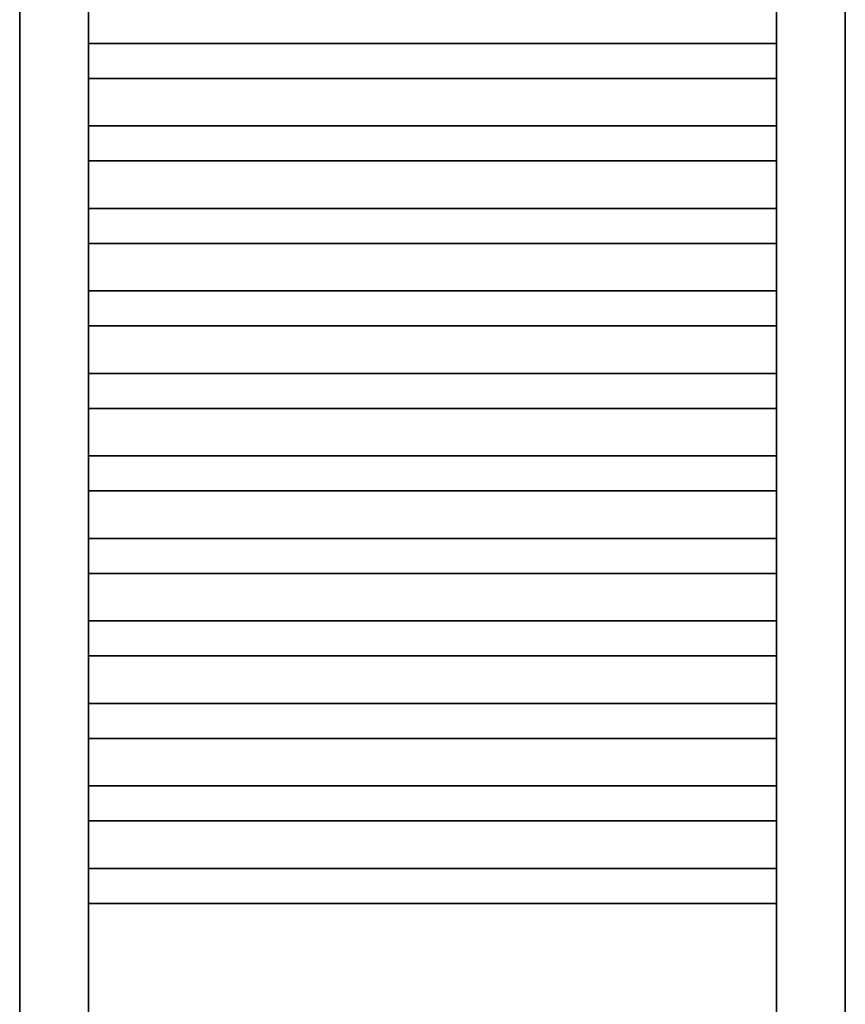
# Model space of a CAD drawing. Header units: millimetres. Extents: x 14365 to 105143, y -126377 to -22383.
# Tile 128 of 191: x 73136 to 73736, y -125661 to -124945. Entities that reach past the tile are written whole.
import ezdxf

# ---------------------------------------------------------------- set-up
doc = ezdxf.new("R2010")
doc.units = ezdxf.units.MM
doc.layers.add('UT_ZAŘÍZENÍ - OT', color=3, linetype='Continuous', lineweight=35)

msp = doc.modelspace()

# ---------------------------------------------------------------- linework, layer by layer
at = {"layer": 'UT_ZAŘÍZENÍ - OT', "linetype": 'Continuous'}
for p, q in [((73135.83, -124333.57), (73135.83, -126153.57)), ((73185.83, -126153.57), (73185.83, -124333.57)), ((73685.83, -124333.57), (73685.83, -126153.57)), ((73735.83, -126153.57), (73735.83, -124333.57)), ((73185.83, -124962.39), (73685.83, -124962.39)), ((73185.83, -124962.39), (73685.83, -124962.39)), ((73185.83, -124962.39), (73685.83, -124962.39)), ((73185.83, -124962.39), (73685.83, -124962.39)), ((73185.83, -124962.39), (73685.83, -124962.39)), ((73185.83, -124962.39), (73685.83, -124962.39)), ((73185.83, -124962.39), (73685.83, -124962.39)), ((73185.83, -124962.39), (73685.83, -124962.39)), ((73185.83, -124962.39), (73685.83, -124962.39)), ((73185.83, -124962.39), (73685.83, -124962.39)), ((73185.83, -124962.39), (73685.83, -124962.39)), ((73185.83, -124962.39), (73685.83, -124962.39)), ((73185.83, -124962.39), (73685.83, -124962.39)), ((73185.83, -124962.39), (73685.83, -124962.39)), ((73185.83, -124962.39), (73685.83, -124962.39)), ((73185.83, -124962.39), (73685.83, -124962.39)), ((73185.83, -124962.39), (73685.83, -124962.39)), ((73185.83, -124962.39), (73685.83, -124962.39)), ((73185.83, -124962.39), (73685.83, -124962.39)), ((73185.83, -124962.39), (73685.83, -124962.39)), ((73185.83, -124962.39), (73685.83, -124962.39)), ((73185.83, -124962.39), (73685.83, -124962.39)), ((73185.83, -124962.39), (73685.83, -124962.39)), ((73185.83, -124962.39), (73685.83, -124962.39)), ((73185.83, -124962.39), (73685.83, -124962.39)), ((73185.83, -124962.39), (73685.83, -124962.39)), ((73185.83, -124962.39), (73685.83, -124962.39)), ((73185.83, -124962.39), (73685.83, -124962.39)), ((73185.83, -124962.39), (73685.83, -124962.39)), ((73185.83, -124962.39), (73685.83, -124962.39)), ((73185.83, -124962.39), (73685.83, -124962.39)), ((73185.83, -124962.39), (73685.83, -124962.39)), ((73185.83, -124962.39), (73685.83, -124962.39)), ((73185.83, -124962.39), (73685.83, -124962.39)), ((73185.83, -124987.84), (73685.83, -124987.84)), ((73185.83, -124987.84), (73685.83, -124987.84)), ((73185.83, -124987.84), (73685.83, -124987.84)), ((73185.83, -124987.84), (73685.83, -124987.84)), ((73185.83, -124987.84), (73685.83, -124987.84)), ((73185.83, -124987.84), (73685.83, -124987.84)), ((73185.83, -124987.84), (73685.83, -124987.84)), ((73185.83, -124987.84), (73685.83, -124987.84)), ((73185.83, -124987.84), (73685.83, -124987.84)), ((73185.83, -124987.84), (73685.83, -124987.84)), ((73185.83, -124987.84), (73685.83, -124987.84)), ((73185.83, -124987.84), (73685.83, -124987.84)), ((73185.83, -124987.84), (73685.83, -124987.84)), ((73185.83, -124987.84), (73685.83, -124987.84)), ((73185.83, -124987.84), (73685.83, -124987.84)), ((73185.83, -124987.84), (73685.83, -124987.84)), ((73185.83, -124987.84), (73685.83, -124987.84)), ((73185.83, -124987.84), (73685.83, -124987.84)), ((73185.83, -124987.84), (73685.83, -124987.84)), ((73185.83, -124987.84), (73685.83, -124987.84)), ((73185.83, -124987.84), (73685.83, -124987.84)), ((73185.83, -124987.84), (73685.83, -124987.84)), ((73185.83, -124987.84), (73685.83, -124987.84)), ((73185.83, -124987.84), (73685.83, -124987.84)), ((73185.83, -124987.84), (73685.83, -124987.84)), ((73185.83, -124987.84), (73685.83, -124987.84)), ((73185.83, -124987.84), (73685.83, -124987.84)), ((73185.83, -124987.84), (73685.83, -124987.84)), ((73185.83, -124987.84), (73685.83, -124987.84)), ((73185.83, -124987.84), (73685.83, -124987.84)), ((73185.83, -124987.84), (73685.83, -124987.84)), ((73185.83, -124987.84), (73685.83, -124987.84)), ((73185.83, -124987.84), (73685.83, -124987.84)), ((73185.83, -124987.84), (73685.83, -124987.84)), ((73185.83, -125022.39), (73685.83, -125022.39)), ((73185.83, -125022.39), (73685.83, -125022.39)), ((73185.83, -125022.39), (73685.83, -125022.39)), ((73185.83, -125022.39), (73685.83, -125022.39)), ((73185.83, -125022.39), (73685.83, -125022.39)), ((73185.83, -125022.39), (73685.83, -125022.39)), ((73185.83, -125022.39), (73685.83, -125022.39)), ((73185.83, -125022.39), (73685.83, -125022.39)), ((73185.83, -125022.39), (73685.83, -125022.39)), ((73185.83, -125022.39), (73685.83, -125022.39)), ((73185.83, -125022.39), (73685.83, -125022.39)), ((73185.83, -125022.39), (73685.83, -125022.39)), ((73185.83, -125022.39), (73685.83, -125022.39)), ((73185.83, -125022.39), (73685.83, -125022.39)), ((73185.83, -125022.39), (73685.83, -125022.39)), ((73185.83, -125022.39), (73685.83, -125022.39)), ((73185.83, -125022.39), (73685.83, -125022.39)), ((73185.83, -125022.39), (73685.83, -125022.39)), ((73185.83, -125022.39), (73685.83, -125022.39)), ((73185.83, -125022.39), (73685.83, -125022.39)), ((73185.83, -125022.39), (73685.83, -125022.39)), ((73185.83, -125022.39), (73685.83, -125022.39)), ((73185.83, -125022.39), (73685.83, -125022.39)), ((73185.83, -125022.39), (73685.83, -125022.39)), ((73185.83, -125022.39), (73685.83, -125022.39)), ((73185.83, -125022.39), (73685.83, -125022.39)), ((73185.83, -125022.39), (73685.83, -125022.39)), ((73185.83, -125022.39), (73685.83, -125022.39)), ((73185.83, -125022.39), (73685.83, -125022.39)), ((73185.83, -125022.39), (73685.83, -125022.39)), ((73185.83, -125022.39), (73685.83, -125022.39)), ((73185.83, -125022.39), (73685.83, -125022.39)), ((73185.83, -125022.39), (73685.83, -125022.39)), ((73185.83, -125022.39), (73685.83, -125022.39)), ((73185.83, -125047.84), (73685.83, -125047.84)), ((73185.83, -125047.84), (73685.83, -125047.84)), ((73185.83, -125047.84), (73685.83, -125047.84)), ((73185.83, -125047.84), (73685.83, -125047.84)), ((73185.83, -125047.84), (73685.83, -125047.84)), ((73185.83, -125047.84), (73685.83, -125047.84)), ((73185.83, -125047.84), (73685.83, -125047.84)), ((73185.83, -125047.84), (73685.83, -125047.84)), ((73185.83, -125047.84), (73685.83, -125047.84)), ((73185.83, -125047.84), (73685.83, -125047.84)), ((73185.83, -125047.84), (73685.83, -125047.84)), ((73185.83, -125047.84), (73685.83, -125047.84)), ((73185.83, -125047.84), (73685.83, -125047.84)), ((73185.83, -125047.84), (73685.83, -125047.84)), ((73185.83, -125047.84), (73685.83, -125047.84)), ((73185.83, -125047.84), (73685.83, -125047.84)), ((73185.83, -125047.84), (73685.83, -125047.84)), ((73185.83, -125047.84), (73685.83, -125047.84)), ((73185.83, -125047.84), (73685.83, -125047.84)), ((73185.83, -125047.84), (73685.83, -125047.84)), ((73185.83, -125047.84), (73685.83, -125047.84)), ((73185.83, -125047.84), (73685.83, -125047.84)), ((73185.83, -125047.84), (73685.83, -125047.84)), ((73185.83, -125047.84), (73685.83, -125047.84)), ((73185.83, -125047.84), (73685.83, -125047.84)), ((73185.83, -125047.84), (73685.83, -125047.84)), ((73185.83, -125047.84), (73685.83, -125047.84)), ((73185.83, -125047.84), (73685.83, -125047.84)), ((73185.83, -125047.84), (73685.83, -125047.84)), ((73185.83, -125047.84), (73685.83, -125047.84)), ((73185.83, -125047.84), (73685.83, -125047.84)), ((73185.83, -125047.84), (73685.83, -125047.84)), ((73185.83, -125047.84), (73685.83, -125047.84)), ((73185.83, -125047.84), (73685.83, -125047.84)), ((73185.83, -125082.39), (73685.83, -125082.39)), ((73185.83, -125082.39), (73685.83, -125082.39)), ((73185.83, -125082.39), (73685.83, -125082.39)), ((73185.83, -125082.39), (73685.83, -125082.39)), ((73185.83, -125082.39), (73685.83, -125082.39)), ((73185.83, -125082.39), (73685.83, -125082.39)), ((73185.83, -125082.39), (73685.83, -125082.39)), ((73185.83, -125082.39), (73685.83, -125082.39)), ((73185.83, -125082.39), (73685.83, -125082.39)), ((73185.83, -125082.39), (73685.83, -125082.39)), ((73185.83, -125082.39), (73685.83, -125082.39)), ((73185.83, -125082.39), (73685.83, -125082.39)), ((73185.83, -125082.39), (73685.83, -125082.39)), ((73185.83, -125082.39), (73685.83, -125082.39)), ((73185.83, -125082.39), (73685.83, -125082.39)), ((73185.83, -125082.39), (73685.83, -125082.39)), ((73185.83, -125082.39), (73685.83, -125082.39)), ((73185.83, -125082.39), (73685.83, -125082.39)), ((73185.83, -125082.39), (73685.83, -125082.39)), ((73185.83, -125082.39), (73685.83, -125082.39)), ((73185.83, -125082.39), (73685.83, -125082.39)), ((73185.83, -125082.39), (73685.83, -125082.39)), ((73185.83, -125082.39), (73685.83, -125082.39)), ((73185.83, -125082.39), (73685.83, -125082.39)), ((73185.83, -125082.39), (73685.83, -125082.39)), ((73185.83, -125082.39), (73685.83, -125082.39)), ((73185.83, -125082.39), (73685.83, -125082.39)), ((73185.83, -125082.39), (73685.83, -125082.39)), ((73185.83, -125082.39), (73685.83, -125082.39)), ((73185.83, -125082.39), (73685.83, -125082.39)), ((73185.83, -125082.39), (73685.83, -125082.39)), ((73185.83, -125082.39), (73685.83, -125082.39)), ((73185.83, -125082.39), (73685.83, -125082.39)), ((73185.83, -125082.39), (73685.83, -125082.39)), ((73185.83, -125107.84), (73685.83, -125107.84)), ((73185.83, -125107.84), (73685.83, -125107.84)), ((73185.83, -125107.84), (73685.83, -125107.84)), ((73185.83, -125107.84), (73685.83, -125107.84)), ((73185.83, -125107.84), (73685.83, -125107.84)), ((73185.83, -125107.84), (73685.83, -125107.84)), ((73185.83, -125107.84), (73685.83, -125107.84)), ((73185.83, -125107.84), (73685.83, -125107.84)), ((73185.83, -125107.84), (73685.83, -125107.84)), ((73185.83, -125107.84), (73685.83, -125107.84)), ((73185.83, -125107.84), (73685.83, -125107.84)), ((73185.83, -125107.84), (73685.83, -125107.84)), ((73185.83, -125107.84), (73685.83, -125107.84)), ((73185.83, -125107.84), (73685.83, -125107.84)), ((73185.83, -125107.84), (73685.83, -125107.84)), ((73185.83, -125107.84), (73685.83, -125107.84)), ((73185.83, -125107.84), (73685.83, -125107.84)), ((73185.83, -125107.84), (73685.83, -125107.84)), ((73185.83, -125107.84), (73685.83, -125107.84)), ((73185.83, -125107.84), (73685.83, -125107.84)), ((73185.83, -125107.84), (73685.83, -125107.84)), ((73185.83, -125107.84), (73685.83, -125107.84)), ((73185.83, -125107.84), (73685.83, -125107.84)), ((73185.83, -125107.84), (73685.83, -125107.84)), ((73185.83, -125107.84), (73685.83, -125107.84)), ((73185.83, -125107.84), (73685.83, -125107.84)), ((73185.83, -125107.84), (73685.83, -125107.84)), ((73185.83, -125107.84), (73685.83, -125107.84)), ((73185.83, -125107.84), (73685.83, -125107.84)), ((73185.83, -125107.84), (73685.83, -125107.84)), ((73185.83, -125107.84), (73685.83, -125107.84)), ((73185.83, -125107.84), (73685.83, -125107.84)), ((73185.83, -125107.84), (73685.83, -125107.84)), ((73185.83, -125107.84), (73685.83, -125107.84)), ((73185.83, -125142.39), (73685.83, -125142.39)), ((73185.83, -125142.39), (73685.83, -125142.39)), ((73185.83, -125142.39), (73685.83, -125142.39)), ((73185.83, -125142.39), (73685.83, -125142.39)), ((73185.83, -125142.39), (73685.83, -125142.39)), ((73185.83, -125142.39), (73685.83, -125142.39)), ((73185.83, -125142.39), (73685.83, -125142.39)), ((73185.83, -125142.39), (73685.83, -125142.39)), ((73185.83, -125142.39), (73685.83, -125142.39)), ((73185.83, -125142.39), (73685.83, -125142.39)), ((73185.83, -125142.39), (73685.83, -125142.39)), ((73185.83, -125142.39), (73685.83, -125142.39)), ((73185.83, -125142.39), (73685.83, -125142.39)), ((73185.83, -125142.39), (73685.83, -125142.39)), ((73185.83, -125142.39), (73685.83, -125142.39)), ((73185.83, -125142.39), (73685.83, -125142.39)), ((73185.83, -125142.39), (73685.83, -125142.39)), ((73185.83, -125142.39), (73685.83, -125142.39)), ((73185.83, -125142.39), (73685.83, -125142.39)), ((73185.83, -125142.39), (73685.83, -125142.39)), ((73185.83, -125142.39), (73685.83, -125142.39)), ((73185.83, -125142.39), (73685.83, -125142.39)), ((73185.83, -125142.39), (73685.83, -125142.39)), ((73185.83, -125142.39), (73685.83, -125142.39)), ((73185.83, -125142.39), (73685.83, -125142.39)), ((73185.83, -125142.39), (73685.83, -125142.39)), ((73185.83, -125142.39), (73685.83, -125142.39)), ((73185.83, -125142.39), (73685.83, -125142.39)), ((73185.83, -125142.39), (73685.83, -125142.39)), ((73185.83, -125142.39), (73685.83, -125142.39)), ((73185.83, -125142.39), (73685.83, -125142.39)), ((73185.83, -125142.39), (73685.83, -125142.39)), ((73185.83, -125142.39), (73685.83, -125142.39)), ((73185.83, -125142.39), (73685.83, -125142.39)), ((73185.83, -125167.84), (73685.83, -125167.84)), ((73185.83, -125167.84), (73685.83, -125167.84)), ((73185.83, -125167.84), (73685.83, -125167.84)), ((73185.83, -125167.84), (73685.83, -125167.84)), ((73185.83, -125167.84), (73685.83, -125167.84)), ((73185.83, -125167.84), (73685.83, -125167.84)), ((73185.83, -125167.84), (73685.83, -125167.84)), ((73185.83, -125167.84), (73685.83, -125167.84)), ((73185.83, -125167.84), (73685.83, -125167.84)), ((73185.83, -125167.84), (73685.83, -125167.84)), ((73185.83, -125167.84), (73685.83, -125167.84)), ((73185.83, -125167.84), (73685.83, -125167.84)), ((73185.83, -125167.84), (73685.83, -125167.84)), ((73185.83, -125167.84), (73685.83, -125167.84)), ((73185.83, -125167.84), (73685.83, -125167.84)), ((73185.83, -125167.84), (73685.83, -125167.84)), ((73185.83, -125167.84), (73685.83, -125167.84)), ((73185.83, -125167.84), (73685.83, -125167.84)), ((73185.83, -125167.84), (73685.83, -125167.84)), ((73185.83, -125167.84), (73685.83, -125167.84)), ((73185.83, -125167.84), (73685.83, -125167.84)), ((73185.83, -125167.84), (73685.83, -125167.84)), ((73185.83, -125167.84), (73685.83, -125167.84)), ((73185.83, -125167.84), (73685.83, -125167.84)), ((73185.83, -125167.84), (73685.83, -125167.84)), ((73185.83, -125167.84), (73685.83, -125167.84)), ((73185.83, -125167.84), (73685.83, -125167.84)), ((73185.83, -125167.84), (73685.83, -125167.84)), ((73185.83, -125167.84), (73685.83, -125167.84)), ((73185.83, -125167.84), (73685.83, -125167.84)), ((73185.83, -125167.84), (73685.83, -125167.84)), ((73185.83, -125167.84), (73685.83, -125167.84)), ((73185.83, -125167.84), (73685.83, -125167.84)), ((73185.83, -125167.84), (73685.83, -125167.84)), ((73185.83, -125202.39), (73685.83, -125202.39)), ((73185.83, -125202.39), (73685.83, -125202.39)), ((73185.83, -125202.39), (73685.83, -125202.39)), ((73185.83, -125202.39), (73685.83, -125202.39)), ((73185.83, -125202.39), (73685.83, -125202.39)), ((73185.83, -125202.39), (73685.83, -125202.39)), ((73185.83, -125202.39), (73685.83, -125202.39)), ((73185.83, -125202.39), (73685.83, -125202.39)), ((73185.83, -125202.39), (73685.83, -125202.39)), ((73185.83, -125202.39), (73685.83, -125202.39)), ((73185.83, -125202.39), (73685.83, -125202.39)), ((73185.83, -125202.39), (73685.83, -125202.39)), ((73185.83, -125202.39), (73685.83, -125202.39)), ((73185.83, -125202.39), (73685.83, -125202.39)), ((73185.83, -125202.39), (73685.83, -125202.39)), ((73185.83, -125202.39), (73685.83, -125202.39)), ((73185.83, -125202.39), (73685.83, -125202.39)), ((73185.83, -125202.39), (73685.83, -125202.39)), ((73185.83, -125202.39), (73685.83, -125202.39)), ((73185.83, -125202.39), (73685.83, -125202.39)), ((73185.83, -125202.39), (73685.83, -125202.39)), ((73185.83, -125202.39), (73685.83, -125202.39)), ((73185.83, -125202.39), (73685.83, -125202.39)), ((73185.83, -125202.39), (73685.83, -125202.39)), ((73185.83, -125202.39), (73685.83, -125202.39)), ((73185.83, -125202.39), (73685.83, -125202.39)), ((73185.83, -125202.39), (73685.83, -125202.39)), ((73185.83, -125202.39), (73685.83, -125202.39)), ((73185.83, -125202.39), (73685.83, -125202.39)), ((73185.83, -125202.39), (73685.83, -125202.39)), ((73185.83, -125202.39), (73685.83, -125202.39)), ((73185.83, -125202.39), (73685.83, -125202.39)), ((73185.83, -125202.39), (73685.83, -125202.39)), ((73185.83, -125202.39), (73685.83, -125202.39)), ((73185.83, -125227.84), (73685.83, -125227.84)), ((73185.83, -125227.84), (73685.83, -125227.84)), ((73185.83, -125227.84), (73685.83, -125227.84)), ((73185.83, -125227.84), (73685.83, -125227.84)), ((73185.83, -125227.84), (73685.83, -125227.84)), ((73185.83, -125227.84), (73685.83, -125227.84)), ((73185.83, -125227.84), (73685.83, -125227.84)), ((73185.83, -125227.84), (73685.83, -125227.84)), ((73185.83, -125227.84), (73685.83, -125227.84)), ((73185.83, -125227.84), (73685.83, -125227.84)), ((73185.83, -125227.84), (73685.83, -125227.84)), ((73185.83, -125227.84), (73685.83, -125227.84)), ((73185.83, -125227.84), (73685.83, -125227.84)), ((73185.83, -125227.84), (73685.83, -125227.84)), ((73185.83, -125227.84), (73685.83, -125227.84)), ((73185.83, -125227.84), (73685.83, -125227.84)), ((73185.83, -125227.84), (73685.83, -125227.84)), ((73185.83, -125227.84), (73685.83, -125227.84)), ((73185.83, -125227.84), (73685.83, -125227.84)), ((73185.83, -125227.84), (73685.83, -125227.84)), ((73185.83, -125227.84), (73685.83, -125227.84)), ((73185.83, -125227.84), (73685.83, -125227.84)), ((73185.83, -125227.84), (73685.83, -125227.84)), ((73185.83, -125227.84), (73685.83, -125227.84)), ((73185.83, -125227.84), (73685.83, -125227.84)), ((73185.83, -125227.84), (73685.83, -125227.84)), ((73185.83, -125227.84), (73685.83, -125227.84)), ((73185.83, -125227.84), (73685.83, -125227.84)), ((73185.83, -125227.84), (73685.83, -125227.84)), ((73185.83, -125227.84), (73685.83, -125227.84)), ((73185.83, -125227.84), (73685.83, -125227.84)), ((73185.83, -125227.84), (73685.83, -125227.84)), ((73185.83, -125227.84), (73685.83, -125227.84)), ((73185.83, -125227.84), (73685.83, -125227.84)), ((73185.83, -125262.39), (73685.83, -125262.39)), ((73185.83, -125262.39), (73685.83, -125262.39)), ((73185.83, -125262.39), (73685.83, -125262.39)), ((73185.83, -125262.39), (73685.83, -125262.39)), ((73185.83, -125262.39), (73685.83, -125262.39)), ((73185.83, -125262.39), (73685.83, -125262.39)), ((73185.83, -125262.39), (73685.83, -125262.39)), ((73185.83, -125262.39), (73685.83, -125262.39)), ((73185.83, -125262.39), (73685.83, -125262.39)), ((73185.83, -125262.39), (73685.83, -125262.39)), ((73185.83, -125262.39), (73685.83, -125262.39)), ((73185.83, -125262.39), (73685.83, -125262.39)), ((73185.83, -125262.39), (73685.83, -125262.39)), ((73185.83, -125262.39), (73685.83, -125262.39)), ((73185.83, -125262.39), (73685.83, -125262.39)), ((73185.83, -125262.39), (73685.83, -125262.39)), ((73185.83, -125262.39), (73685.83, -125262.39)), ((73185.83, -125262.39), (73685.83, -125262.39)), ((73185.83, -125262.39), (73685.83, -125262.39)), ((73185.83, -125262.39), (73685.83, -125262.39)), ((73185.83, -125262.39), (73685.83, -125262.39)), ((73185.83, -125262.39), (73685.83, -125262.39)), ((73185.83, -125262.39), (73685.83, -125262.39)), ((73185.83, -125262.39), (73685.83, -125262.39)), ((73185.83, -125262.39), (73685.83, -125262.39)), ((73185.83, -125262.39), (73685.83, -125262.39)), ((73185.83, -125262.39), (73685.83, -125262.39)), ((73185.83, -125262.39), (73685.83, -125262.39)), ((73185.83, -125262.39), (73685.83, -125262.39)), ((73185.83, -125262.39), (73685.83, -125262.39)), ((73185.83, -125262.39), (73685.83, -125262.39)), ((73185.83, -125262.39), (73685.83, -125262.39)), ((73185.83, -125262.39), (73685.83, -125262.39)), ((73185.83, -125262.39), (73685.83, -125262.39)), ((73185.83, -125287.84), (73685.83, -125287.84)), ((73185.83, -125287.84), (73685.83, -125287.84)), ((73185.83, -125287.84), (73685.83, -125287.84)), ((73185.83, -125287.84), (73685.83, -125287.84)), ((73185.83, -125287.84), (73685.83, -125287.84)), ((73185.83, -125287.84), (73685.83, -125287.84)), ((73185.83, -125287.84), (73685.83, -125287.84)), ((73185.83, -125287.84), (73685.83, -125287.84)), ((73185.83, -125287.84), (73685.83, -125287.84)), ((73185.83, -125287.84), (73685.83, -125287.84)), ((73185.83, -125287.84), (73685.83, -125287.84)), ((73185.83, -125287.84), (73685.83, -125287.84)), ((73185.83, -125287.84), (73685.83, -125287.84)), ((73185.83, -125287.84), (73685.83, -125287.84)), ((73185.83, -125287.84), (73685.83, -125287.84)), ((73185.83, -125287.84), (73685.83, -125287.84)), ((73185.83, -125287.84), (73685.83, -125287.84)), ((73185.83, -125287.84), (73685.83, -125287.84)), ((73185.83, -125287.84), (73685.83, -125287.84)), ((73185.83, -125287.84), (73685.83, -125287.84)), ((73185.83, -125287.84), (73685.83, -125287.84)), ((73185.83, -125287.84), (73685.83, -125287.84)), ((73185.83, -125287.84), (73685.83, -125287.84)), ((73185.83, -125287.84), (73685.83, -125287.84)), ((73185.83, -125287.84), (73685.83, -125287.84)), ((73185.83, -125287.84), (73685.83, -125287.84)), ((73185.83, -125287.84), (73685.83, -125287.84)), ((73185.83, -125287.84), (73685.83, -125287.84)), ((73185.83, -125287.84), (73685.83, -125287.84)), ((73185.83, -125287.84), (73685.83, -125287.84)), ((73185.83, -125287.84), (73685.83, -125287.84)), ((73185.83, -125287.84), (73685.83, -125287.84)), ((73185.83, -125287.84), (73685.83, -125287.84)), ((73185.83, -125287.84), (73685.83, -125287.84)), ((73185.83, -125322.39), (73685.83, -125322.39)), ((73185.83, -125322.39), (73685.83, -125322.39)), ((73185.83, -125322.39), (73685.83, -125322.39)), ((73185.83, -125322.39), (73685.83, -125322.39)), ((73185.83, -125322.39), (73685.83, -125322.39)), ((73185.83, -125322.39), (73685.83, -125322.39)), ((73185.83, -125322.39), (73685.83, -125322.39)), ((73185.83, -125322.39), (73685.83, -125322.39)), ((73185.83, -125322.39), (73685.83, -125322.39)), ((73185.83, -125322.39), (73685.83, -125322.39)), ((73185.83, -125322.39), (73685.83, -125322.39)), ((73185.83, -125322.39), (73685.83, -125322.39)), ((73185.83, -125322.39), (73685.83, -125322.39)), ((73185.83, -125322.39), (73685.83, -125322.39)), ((73185.83, -125322.39), (73685.83, -125322.39)), ((73185.83, -125322.39), (73685.83, -125322.39)), ((73185.83, -125322.39), (73685.83, -125322.39)), ((73185.83, -125322.39), (73685.83, -125322.39)), ((73185.83, -125322.39), (73685.83, -125322.39)), ((73185.83, -125322.39), (73685.83, -125322.39)), ((73185.83, -125322.39), (73685.83, -125322.39)), ((73185.83, -125322.39), (73685.83, -125322.39)), ((73185.83, -125322.39), (73685.83, -125322.39)), ((73185.83, -125322.39), (73685.83, -125322.39)), ((73185.83, -125322.39), (73685.83, -125322.39)), ((73185.83, -125322.39), (73685.83, -125322.39)), ((73185.83, -125322.39), (73685.83, -125322.39)), ((73185.83, -125322.39), (73685.83, -125322.39)), ((73185.83, -125322.39), (73685.83, -125322.39)), ((73185.83, -125322.39), (73685.83, -125322.39)), ((73185.83, -125322.39), (73685.83, -125322.39)), ((73185.83, -125322.39), (73685.83, -125322.39)), ((73185.83, -125322.39), (73685.83, -125322.39)), ((73185.83, -125322.39), (73685.83, -125322.39)), ((73185.83, -125347.84), (73685.83, -125347.84)), ((73185.83, -125347.84), (73685.83, -125347.84)), ((73185.83, -125347.84), (73685.83, -125347.84)), ((73185.83, -125347.84), (73685.83, -125347.84)), ((73185.83, -125347.84), (73685.83, -125347.84)), ((73185.83, -125347.84), (73685.83, -125347.84)), ((73185.83, -125347.84), (73685.83, -125347.84)), ((73185.83, -125347.84), (73685.83, -125347.84)), ((73185.83, -125347.84), (73685.83, -125347.84)), ((73185.83, -125347.84), (73685.83, -125347.84)), ((73185.83, -125347.84), (73685.83, -125347.84)), ((73185.83, -125347.84), (73685.83, -125347.84)), ((73185.83, -125347.84), (73685.83, -125347.84)), ((73185.83, -125347.84), (73685.83, -125347.84)), ((73185.83, -125347.84), (73685.83, -125347.84)), ((73185.83, -125347.84), (73685.83, -125347.84)), ((73185.83, -125347.84), (73685.83, -125347.84)), ((73185.83, -125347.84), (73685.83, -125347.84)), ((73185.83, -125347.84), (73685.83, -125347.84)), ((73185.83, -125347.84), (73685.83, -125347.84)), ((73185.83, -125347.84), (73685.83, -125347.84)), ((73185.83, -125347.84), (73685.83, -125347.84)), ((73185.83, -125347.84), (73685.83, -125347.84)), ((73185.83, -125347.84), (73685.83, -125347.84)), ((73185.83, -125347.84), (73685.83, -125347.84)), ((73185.83, -125347.84), (73685.83, -125347.84)), ((73185.83, -125347.84), (73685.83, -125347.84)), ((73185.83, -125347.84), (73685.83, -125347.84)), ((73185.83, -125347.84), (73685.83, -125347.84)), ((73185.83, -125347.84), (73685.83, -125347.84)), ((73185.83, -125347.84), (73685.83, -125347.84)), ((73185.83, -125347.84), (73685.83, -125347.84)), ((73185.83, -125347.84), (73685.83, -125347.84)), ((73185.83, -125347.84), (73685.83, -125347.84)), ((73185.83, -125382.39), (73685.83, -125382.39)), ((73185.83, -125382.39), (73685.83, -125382.39)), ((73185.83, -125382.39), (73685.83, -125382.39)), ((73185.83, -125382.39), (73685.83, -125382.39)), ((73185.83, -125382.39), (73685.83, -125382.39)), ((73185.83, -125382.39), (73685.83, -125382.39)), ((73185.83, -125382.39), (73685.83, -125382.39)), ((73185.83, -125382.39), (73685.83, -125382.39)), ((73185.83, -125382.39), (73685.83, -125382.39)), ((73185.83, -125382.39), (73685.83, -125382.39)), ((73185.83, -125382.39), (73685.83, -125382.39)), ((73185.83, -125382.39), (73685.83, -125382.39)), ((73185.83, -125382.39), (73685.83, -125382.39)), ((73185.83, -125382.39), (73685.83, -125382.39)), ((73185.83, -125382.39), (73685.83, -125382.39)), ((73185.83, -125382.39), (73685.83, -125382.39)), ((73185.83, -125382.39), (73685.83, -125382.39)), ((73185.83, -125382.39), (73685.83, -125382.39)), ((73185.83, -125382.39), (73685.83, -125382.39)), ((73185.83, -125382.39), (73685.83, -125382.39)), ((73185.83, -125382.39), (73685.83, -125382.39)), ((73185.83, -125382.39), (73685.83, -125382.39)), ((73185.83, -125382.39), (73685.83, -125382.39)), ((73185.83, -125382.39), (73685.83, -125382.39)), ((73185.83, -125382.39), (73685.83, -125382.39)), ((73185.83, -125382.39), (73685.83, -125382.39)), ((73185.83, -125382.39), (73685.83, -125382.39)), ((73185.83, -125382.39), (73685.83, -125382.39)), ((73185.83, -125382.39), (73685.83, -125382.39)), ((73185.83, -125382.39), (73685.83, -125382.39)), ((73185.83, -125382.39), (73685.83, -125382.39)), ((73185.83, -125382.39), (73685.83, -125382.39)), ((73185.83, -125382.39), (73685.83, -125382.39)), ((73185.83, -125382.39), (73685.83, -125382.39)), ((73185.83, -125407.84), (73685.83, -125407.84)), ((73185.83, -125407.84), (73685.83, -125407.84)), ((73185.83, -125407.84), (73685.83, -125407.84)), ((73185.83, -125407.84), (73685.83, -125407.84)), ((73185.83, -125407.84), (73685.83, -125407.84)), ((73185.83, -125407.84), (73685.83, -125407.84)), ((73185.83, -125407.84), (73685.83, -125407.84)), ((73185.83, -125407.84), (73685.83, -125407.84)), ((73185.83, -125407.84), (73685.83, -125407.84)), ((73185.83, -125407.84), (73685.83, -125407.84)), ((73185.83, -125407.84), (73685.83, -125407.84)), ((73185.83, -125407.84), (73685.83, -125407.84)), ((73185.83, -125407.84), (73685.83, -125407.84)), ((73185.83, -125407.84), (73685.83, -125407.84)), ((73185.83, -125407.84), (73685.83, -125407.84)), ((73185.83, -125407.84), (73685.83, -125407.84)), ((73185.83, -125407.84), (73685.83, -125407.84)), ((73185.83, -125407.84), (73685.83, -125407.84)), ((73185.83, -125407.84), (73685.83, -125407.84)), ((73185.83, -125407.84), (73685.83, -125407.84)), ((73185.83, -125407.84), (73685.83, -125407.84)), ((73185.83, -125407.84), (73685.83, -125407.84)), ((73185.83, -125407.84), (73685.83, -125407.84)), ((73185.83, -125407.84), (73685.83, -125407.84)), ((73185.83, -125407.84), (73685.83, -125407.84)), ((73185.83, -125407.84), (73685.83, -125407.84)), ((73185.83, -125407.84), (73685.83, -125407.84)), ((73185.83, -125407.84), (73685.83, -125407.84)), ((73185.83, -125407.84), (73685.83, -125407.84)), ((73185.83, -125407.84), (73685.83, -125407.84)), ((73185.83, -125407.84), (73685.83, -125407.84)), ((73185.83, -125407.84), (73685.83, -125407.84)), ((73185.83, -125407.84), (73685.83, -125407.84)), ((73185.83, -125407.84), (73685.83, -125407.84)), ((73185.83, -125442.39), (73685.83, -125442.39)), ((73185.83, -125442.39), (73685.83, -125442.39)), ((73185.83, -125442.39), (73685.83, -125442.39)), ((73185.83, -125442.39), (73685.83, -125442.39)), ((73185.83, -125442.39), (73685.83, -125442.39)), ((73185.83, -125442.39), (73685.83, -125442.39)), ((73185.83, -125442.39), (73685.83, -125442.39)), ((73185.83, -125442.39), (73685.83, -125442.39)), ((73185.83, -125442.39), (73685.83, -125442.39)), ((73185.83, -125442.39), (73685.83, -125442.39)), ((73185.83, -125442.39), (73685.83, -125442.39)), ((73185.83, -125442.39), (73685.83, -125442.39)), ((73185.83, -125442.39), (73685.83, -125442.39)), ((73185.83, -125442.39), (73685.83, -125442.39)), ((73185.83, -125442.39), (73685.83, -125442.39)), ((73185.83, -125442.39), (73685.83, -125442.39)), ((73185.83, -125442.39), (73685.83, -125442.39)), ((73185.83, -125442.39), (73685.83, -125442.39)), ((73185.83, -125442.39), (73685.83, -125442.39)), ((73185.83, -125442.39), (73685.83, -125442.39)), ((73185.83, -125442.39), (73685.83, -125442.39)), ((73185.83, -125442.39), (73685.83, -125442.39)), ((73185.83, -125442.39), (73685.83, -125442.39)), ((73185.83, -125442.39), (73685.83, -125442.39)), ((73185.83, -125442.39), (73685.83, -125442.39)), ((73185.83, -125442.39), (73685.83, -125442.39)), ((73185.83, -125442.39), (73685.83, -125442.39)), ((73185.83, -125442.39), (73685.83, -125442.39)), ((73185.83, -125442.39), (73685.83, -125442.39)), ((73185.83, -125442.39), (73685.83, -125442.39)), ((73185.83, -125442.39), (73685.83, -125442.39)), ((73185.83, -125442.39), (73685.83, -125442.39)), ((73185.83, -125442.39), (73685.83, -125442.39)), ((73185.83, -125442.39), (73685.83, -125442.39)), ((73185.83, -125467.84), (73685.83, -125467.84)), ((73185.83, -125467.84), (73685.83, -125467.84)), ((73185.83, -125467.84), (73685.83, -125467.84)), ((73185.83, -125467.84), (73685.83, -125467.84)), ((73185.83, -125467.84), (73685.83, -125467.84)), ((73185.83, -125467.84), (73685.83, -125467.84)), ((73185.83, -125467.84), (73685.83, -125467.84)), ((73185.83, -125467.84), (73685.83, -125467.84)), ((73185.83, -125467.84), (73685.83, -125467.84)), ((73185.83, -125467.84), (73685.83, -125467.84)), ((73185.83, -125467.84), (73685.83, -125467.84)), ((73185.83, -125467.84), (73685.83, -125467.84)), ((73185.83, -125467.84), (73685.83, -125467.84)), ((73185.83, -125467.84), (73685.83, -125467.84)), ((73185.83, -125467.84), (73685.83, -125467.84)), ((73185.83, -125467.84), (73685.83, -125467.84)), ((73185.83, -125467.84), (73685.83, -125467.84)), ((73185.83, -125467.84), (73685.83, -125467.84)), ((73185.83, -125467.84), (73685.83, -125467.84)), ((73185.83, -125467.84), (73685.83, -125467.84)), ((73185.83, -125467.84), (73685.83, -125467.84)), ((73185.83, -125467.84), (73685.83, -125467.84)), ((73185.83, -125467.84), (73685.83, -125467.84)), ((73185.83, -125467.84), (73685.83, -125467.84)), ((73185.83, -125467.84), (73685.83, -125467.84)), ((73185.83, -125467.84), (73685.83, -125467.84)), ((73185.83, -125467.84), (73685.83, -125467.84)), ((73185.83, -125467.84), (73685.83, -125467.84)), ((73185.83, -125467.84), (73685.83, -125467.84)), ((73185.83, -125467.84), (73685.83, -125467.84)), ((73185.83, -125467.84), (73685.83, -125467.84)), ((73185.83, -125467.84), (73685.83, -125467.84)), ((73185.83, -125467.84), (73685.83, -125467.84)), ((73185.83, -125467.84), (73685.83, -125467.84)), ((73185.83, -125502.39), (73685.83, -125502.39)), ((73185.83, -125502.39), (73685.83, -125502.39)), ((73185.83, -125502.39), (73685.83, -125502.39)), ((73185.83, -125502.39), (73685.83, -125502.39)), ((73185.83, -125502.39), (73685.83, -125502.39)), ((73185.83, -125502.39), (73685.83, -125502.39)), ((73185.83, -125502.39), (73685.83, -125502.39)), ((73185.83, -125502.39), (73685.83, -125502.39)), ((73185.83, -125502.39), (73685.83, -125502.39)), ((73185.83, -125502.39), (73685.83, -125502.39)), ((73185.83, -125502.39), (73685.83, -125502.39)), ((73185.83, -125502.39), (73685.83, -125502.39)), ((73185.83, -125502.39), (73685.83, -125502.39)), ((73185.83, -125502.39), (73685.83, -125502.39)), ((73185.83, -125502.39), (73685.83, -125502.39)), ((73185.83, -125502.39), (73685.83, -125502.39)), ((73185.83, -125502.39), (73685.83, -125502.39)), ((73185.83, -125502.39), (73685.83, -125502.39)), ((73185.83, -125502.39), (73685.83, -125502.39)), ((73185.83, -125502.39), (73685.83, -125502.39)), ((73185.83, -125502.39), (73685.83, -125502.39)), ((73185.83, -125502.39), (73685.83, -125502.39)), ((73185.83, -125502.39), (73685.83, -125502.39)), ((73185.83, -125502.39), (73685.83, -125502.39)), ((73185.83, -125502.39), (73685.83, -125502.39)), ((73185.83, -125502.39), (73685.83, -125502.39)), ((73185.83, -125502.39), (73685.83, -125502.39)), ((73185.83, -125502.39), (73685.83, -125502.39)), ((73185.83, -125502.39), (73685.83, -125502.39)), ((73185.83, -125502.39), (73685.83, -125502.39)), ((73185.83, -125502.39), (73685.83, -125502.39)), ((73185.83, -125502.39), (73685.83, -125502.39)), ((73185.83, -125502.39), (73685.83, -125502.39)), ((73185.83, -125502.39), (73685.83, -125502.39)), ((73185.83, -125527.84), (73685.83, -125527.84)), ((73185.83, -125527.84), (73685.83, -125527.84)), ((73185.83, -125527.84), (73685.83, -125527.84)), ((73185.83, -125527.84), (73685.83, -125527.84)), ((73185.83, -125527.84), (73685.83, -125527.84)), ((73185.83, -125527.84), (73685.83, -125527.84)), ((73185.83, -125527.84), (73685.83, -125527.84)), ((73185.83, -125527.84), (73685.83, -125527.84)), ((73185.83, -125527.84), (73685.83, -125527.84)), ((73185.83, -125527.84), (73685.83, -125527.84)), ((73185.83, -125527.84), (73685.83, -125527.84)), ((73185.83, -125527.84), (73685.83, -125527.84)), ((73185.83, -125527.84), (73685.83, -125527.84)), ((73185.83, -125527.84), (73685.83, -125527.84)), ((73185.83, -125527.84), (73685.83, -125527.84)), ((73185.83, -125527.84), (73685.83, -125527.84)), ((73185.83, -125527.84), (73685.83, -125527.84)), ((73185.83, -125527.84), (73685.83, -125527.84)), ((73185.83, -125527.84), (73685.83, -125527.84)), ((73185.83, -125527.84), (73685.83, -125527.84)), ((73185.83, -125527.84), (73685.83, -125527.84)), ((73185.83, -125527.84), (73685.83, -125527.84)), ((73185.83, -125527.84), (73685.83, -125527.84)), ((73185.83, -125527.84), (73685.83, -125527.84)), ((73185.83, -125527.84), (73685.83, -125527.84)), ((73185.83, -125527.84), (73685.83, -125527.84)), ((73185.83, -125527.84), (73685.83, -125527.84)), ((73185.83, -125527.84), (73685.83, -125527.84)), ((73185.83, -125527.84), (73685.83, -125527.84)), ((73185.83, -125527.84), (73685.83, -125527.84)), ((73185.83, -125527.84), (73685.83, -125527.84)), ((73185.83, -125527.84), (73685.83, -125527.84)), ((73185.83, -125527.84), (73685.83, -125527.84)), ((73185.83, -125527.84), (73685.83, -125527.84)), ((73185.83, -125562.39), (73685.83, -125562.39)), ((73185.83, -125562.39), (73685.83, -125562.39)), ((73185.83, -125562.39), (73685.83, -125562.39)), ((73185.83, -125562.39), (73685.83, -125562.39)), ((73185.83, -125562.39), (73685.83, -125562.39)), ((73185.83, -125562.39), (73685.83, -125562.39)), ((73185.83, -125562.39), (73685.83, -125562.39)), ((73185.83, -125562.39), (73685.83, -125562.39)), ((73185.83, -125562.39), (73685.83, -125562.39)), ((73185.83, -125562.39), (73685.83, -125562.39)), ((73185.83, -125562.39), (73685.83, -125562.39)), ((73185.83, -125562.39), (73685.83, -125562.39)), ((73185.83, -125562.39), (73685.83, -125562.39)), ((73185.83, -125562.39), (73685.83, -125562.39)), ((73185.83, -125562.39), (73685.83, -125562.39)), ((73185.83, -125562.39), (73685.83, -125562.39)), ((73185.83, -125562.39), (73685.83, -125562.39)), ((73185.83, -125562.39), (73685.83, -125562.39)), ((73185.83, -125562.39), (73685.83, -125562.39)), ((73185.83, -125562.39), (73685.83, -125562.39)), ((73185.83, -125562.39), (73685.83, -125562.39)), ((73185.83, -125562.39), (73685.83, -125562.39)), ((73185.83, -125562.39), (73685.83, -125562.39)), ((73185.83, -125562.39), (73685.83, -125562.39)), ((73185.83, -125562.39), (73685.83, -125562.39)), ((73185.83, -125562.39), (73685.83, -125562.39)), ((73185.83, -125562.39), (73685.83, -125562.39)), ((73185.83, -125562.39), (73685.83, -125562.39)), ((73185.83, -125562.39), (73685.83, -125562.39)), ((73185.83, -125562.39), (73685.83, -125562.39)), ((73185.83, -125562.39), (73685.83, -125562.39)), ((73185.83, -125562.39), (73685.83, -125562.39)), ((73185.83, -125562.39), (73685.83, -125562.39)), ((73185.83, -125562.39), (73685.83, -125562.39)), ((73185.83, -125587.84), (73685.83, -125587.84)), ((73185.83, -125587.84), (73685.83, -125587.84)), ((73185.83, -125587.84), (73685.83, -125587.84)), ((73185.83, -125587.84), (73685.83, -125587.84)), ((73185.83, -125587.84), (73685.83, -125587.84)), ((73185.83, -125587.84), (73685.83, -125587.84)), ((73185.83, -125587.84), (73685.83, -125587.84)), ((73185.83, -125587.84), (73685.83, -125587.84)), ((73185.83, -125587.84), (73685.83, -125587.84)), ((73185.83, -125587.84), (73685.83, -125587.84)), ((73185.83, -125587.84), (73685.83, -125587.84)), ((73185.83, -125587.84), (73685.83, -125587.84)), ((73185.83, -125587.84), (73685.83, -125587.84)), ((73185.83, -125587.84), (73685.83, -125587.84)), ((73185.83, -125587.84), (73685.83, -125587.84)), ((73185.83, -125587.84), (73685.83, -125587.84)), ((73185.83, -125587.84), (73685.83, -125587.84)), ((73185.83, -125587.84), (73685.83, -125587.84)), ((73185.83, -125587.84), (73685.83, -125587.84)), ((73185.83, -125587.84), (73685.83, -125587.84)), ((73185.83, -125587.84), (73685.83, -125587.84)), ((73185.83, -125587.84), (73685.83, -125587.84)), ((73185.83, -125587.84), (73685.83, -125587.84)), ((73185.83, -125587.84), (73685.83, -125587.84)), ((73185.83, -125587.84), (73685.83, -125587.84)), ((73185.83, -125587.84), (73685.83, -125587.84)), ((73185.83, -125587.84), (73685.83, -125587.84)), ((73185.83, -125587.84), (73685.83, -125587.84)), ((73185.83, -125587.84), (73685.83, -125587.84)), ((73185.83, -125587.84), (73685.83, -125587.84)), ((73185.83, -125587.84), (73685.83, -125587.84)), ((73185.83, -125587.84), (73685.83, -125587.84)), ((73185.83, -125587.84), (73685.83, -125587.84)), ((73185.83, -125587.84), (73685.83, -125587.84))]:
    msp.add_line(p, q, dxfattribs=at)

doc.saveas('drawing.dxf')
